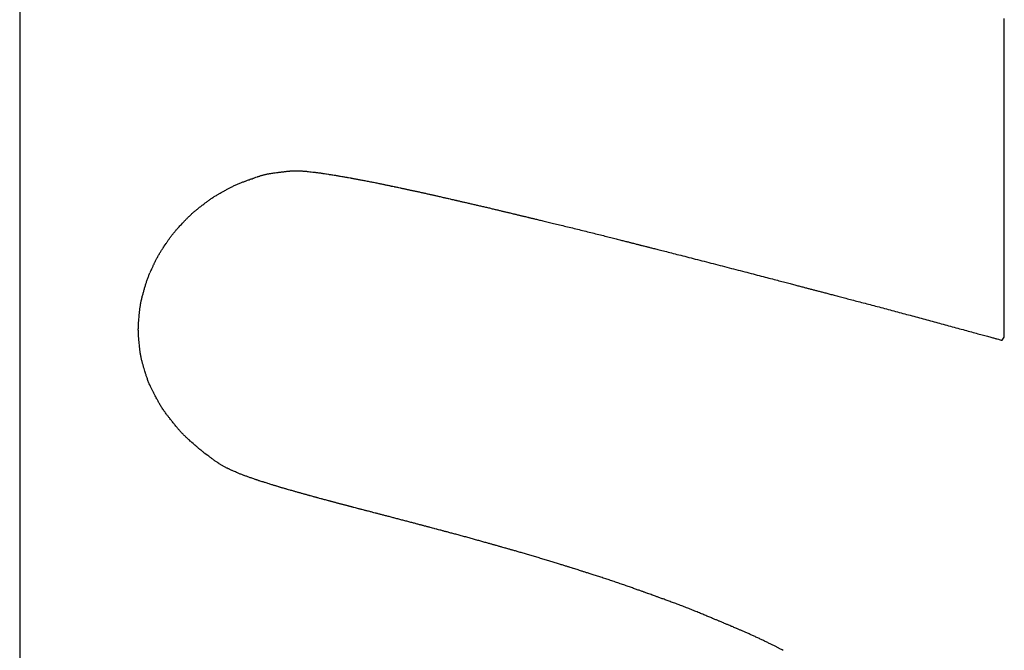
# Model space of a CAD drawing. Header units: millimetres. Extents: x -4577 to 1032787, y -66234 to 201209.
# Tile 81 of 256: x 3759.97 to 3761.7, y -8943.96 to -8942.85. Entities that reach past the tile are written whole.
import ezdxf

# ---------------------------------------------------------------- set-up
doc = ezdxf.new("R2010")
doc.units = ezdxf.units.MM
doc.linetypes.add('510_5_2OG_ELT_1004$0$11-07-22_DS_2OG$0$AUSGEZOGEN', pattern=[0])
doc.layers.add('510_5_2OG_ELT_1004$0$11-07-22_DS_2OG$0$EBENE_1', color=8, linetype='510_5_2OG_ELT_1004$0$11-07-22_DS_2OG$0$AUSGEZOGEN')

# ---------------------------------------------------------------- blocks, each defined once
blk = doc.blocks.new('510_5_2OG_ELT_1004')
at = {"layer": '510_5_2OG_ELT_1004$0$11-07-22_DS_2OG$0$EBENE_1'}
blk.add_line((3759.9652, -8946.5667), (3759.9789, -8886.3634), dxfattribs=at)
for points in [[(3761.3075, -8943.912), (3761.3062, -8943.9113), (3761.3049, -8943.9106), (3761.3033, -8943.9098), (3761.3017, -8943.909), (3761.3008, -8943.9085), (3761.2999, -8943.9081), (3761.2989, -8943.9076), (3761.2979, -8943.9071), (3761.2968, -8943.9065), (3761.2958, -8943.906), (3761.2947, -8943.9054), (3761.2935, -8943.9048), (3761.2923, -8943.9042), (3761.2911, -8943.9036), (3761.2899, -8943.903), (3761.2887, -8943.9024), (3761.2874, -8943.9017), (3761.2861, -8943.9011), (3761.2848, -8943.9004), (3761.2834, -8943.8997), (3761.282, -8943.8991), (3761.2807, -8943.8984), (3761.2793, -8943.8977), (3761.2778, -8943.897), (3761.2764, -8943.8963), (3761.275, -8943.8956), (3761.2735, -8943.8949), (3761.272, -8943.8942), (3761.2705, -8943.8935), (3761.2691, -8943.8928), (3761.2676, -8943.892), (3761.2661, -8943.8913), (3761.2646, -8943.8906), (3761.2631, -8943.8899), (3761.2616, -8943.8892), (3761.26, -8943.8885), (3761.2585, -8943.8878), (3761.257, -8943.8871), (3761.2555, -8943.8865), (3761.254, -8943.8858), (3761.2525, -8943.8851), (3761.2511, -8943.8845), (3761.2496, -8943.8838), (3761.2481, -8943.8832), (3761.2467, -8943.8825), (3761.2453, -8943.8819), (3761.2438, -8943.8813), (3761.2424, -8943.8807), (3761.2411, -8943.8801), (3761.2397, -8943.8795), (3761.2384, -8943.8789), (3761.237, -8943.8783), (3761.2358, -8943.8778), (3761.2345, -8943.8772), (3761.2333, -8943.8767), (3761.232, -8943.8762), (3761.2309, -8943.8757), (3761.2297, -8943.8752), (3761.2286, -8943.8747), (3761.2275, -8943.8743), (3761.2265, -8943.8738), (3761.2255, -8943.8734), (3761.2245, -8943.873), (3761.2227, -8943.8722), (3761.2211, -8943.8715), (3761.2196, -8943.8709), (3761.2182, -8943.8703), (3761.217, -8943.8698), (3761.2158, -8943.8693), (3761.2139, -8943.8685), (3761.2123, -8943.8679), (3761.211, -8943.8673), (3761.2098, -8943.8668), (3761.2087, -8943.8663), (3761.2076, -8943.8658), (3761.2062, -8943.8653), (3761.2046, -8943.8646), (3761.2037, -8943.8642), (3761.2026, -8943.8638), (3761.2014, -8943.8633), (3761.2001, -8943.8627), (3761.1985, -8943.862), (3761.1968, -8943.8613), (3761.1959, -8943.8609), (3761.1949, -8943.8605), (3761.1939, -8943.8601), (3761.1928, -8943.8596), (3761.1916, -8943.8591), (3761.1904, -8943.8586), (3761.1891, -8943.8581), (3761.1878, -8943.8575), (3761.1864, -8943.8569), (3761.185, -8943.8563), (3761.1835, -8943.8557), (3761.182, -8943.8551), (3761.1804, -8943.8544), (3761.1788, -8943.8537), (3761.1771, -8943.853), (3761.1754, -8943.8523), (3761.1736, -8943.8516), (3761.1718, -8943.8508), (3761.17, -8943.8501), (3761.1682, -8943.8493), (3761.1663, -8943.8485), (3761.1644, -8943.8478), (3761.1624, -8943.847), (3761.1605, -8943.8462), (3761.1585, -8943.8454), (3761.1565, -8943.8445), (3761.1545, -8943.8437), (3761.1524, -8943.8429), (3761.1504, -8943.8421), (3761.1483, -8943.8412), (3761.1462, -8943.8404), (3761.1441, -8943.8396), (3761.142, -8943.8387), (3761.1399, -8943.8379), (3761.1378, -8943.8371), (3761.1357, -8943.8363), (3761.1336, -8943.8355), (3761.1315, -8943.8346), (3761.1294, -8943.8338), (3761.1273, -8943.833), (3761.1252, -8943.8322), (3761.1231, -8943.8315), (3761.1211, -8943.8307), (3761.119, -8943.8299), (3761.117, -8943.8292), (3761.115, -8943.8284), (3761.113, -8943.8277), (3761.1111, -8943.827), (3761.1092, -8943.8263), (3761.1073, -8943.8256), (3761.1055, -8943.8249), (3761.1036, -8943.8242), (3761.1019, -8943.8236), (3761.1001, -8943.823), (3761.0985, -8943.8223), (3761.0968, -8943.8217), (3761.0952, -8943.8212), (3761.0937, -8943.8206), (3761.0922, -8943.8201), (3761.0908, -8943.8196), (3761.0894, -8943.8191), (3761.0881, -8943.8186), (3761.0869, -8943.8182), (3761.0857, -8943.8177), (3761.0846, -8943.8173), (3761.0835, -8943.817), (3761.0816, -8943.8163), (3761.08, -8943.8157), (3761.0786, -8943.8152), (3761.0774, -8943.8148), (3761.0756, -8943.8141), (3761.0738, -8943.8135), (3761.0716, -8943.8127), (3761.0701, -8943.8121), (3761.0691, -8943.8118), (3761.0679, -8943.8114), (3761.0665, -8943.8109), (3761.064, -8943.81), (3761.063, -8943.8096), (3761.062, -8943.8092), (3761.0609, -8943.8088), (3761.0597, -8943.8084), (3761.0584, -8943.808), (3761.0571, -8943.8075), (3761.0558, -8943.807), (3761.0543, -8943.8065), (3761.0529, -8943.806), (3761.0513, -8943.8054), (3761.0497, -8943.8048), (3761.0481, -8943.8043), (3761.0464, -8943.8037), (3761.0447, -8943.803), (3761.0429, -8943.8024), (3761.0411, -8943.8018), (3761.0392, -8943.8011), (3761.0373, -8943.8005), (3761.0354, -8943.7998), (3761.0335, -8943.7991), (3761.0315, -8943.7984), (3761.0295, -8943.7977), (3761.0275, -8943.797), (3761.0254, -8943.7963), (3761.0233, -8943.7956), (3761.0212, -8943.7948), (3761.0191, -8943.7941), (3761.017, -8943.7934), (3761.0149, -8943.7927), (3761.0128, -8943.7919), (3761.0106, -8943.7912), (3761.0085, -8943.7905), (3761.0063, -8943.7898), (3761.0042, -8943.7891), (3761.0021, -8943.7883), (3760.9999, -8943.7876), (3760.9978, -8943.7869), (3760.9957, -8943.7862), (3760.9936, -8943.7856), (3760.9915, -8943.7849), (3760.9894, -8943.7842), (3760.9874, -8943.7835), (3760.9854, -8943.7829), (3760.9834, -8943.7822), (3760.9814, -8943.7816), (3760.9795, -8943.781), (3760.9775, -8943.7804), (3760.9757, -8943.7798), (3760.9738, -8943.7792), (3760.972, -8943.7786), (3760.9703, -8943.778), (3760.9686, -8943.7775), (3760.9669, -8943.777), (3760.9653, -8943.7765), (3760.9637, -8943.776), (3760.9622, -8943.7755), (3760.9608, -8943.775), (3760.9594, -8943.7746), (3760.9581, -8943.7742), (3760.9568, -8943.7738), (3760.9556, -8943.7734), (3760.9545, -8943.773), (3760.9534, -8943.7727), (3760.9515, -8943.7721), (3760.9498, -8943.7716), (3760.9484, -8943.7711), (3760.9471, -8943.7707), (3760.9453, -8943.7701), (3760.9433, -8943.7695), (3760.9413, -8943.7689), (3760.9393, -8943.7683), (3760.9383, -8943.768), (3760.9371, -8943.7676), (3760.9357, -8943.7671), (3760.9332, -8943.7664), (3760.9323, -8943.7661), (3760.9312, -8943.7657), (3760.9301, -8943.7654), (3760.929, -8943.765), (3760.9278, -8943.7646), (3760.9265, -8943.7642), (3760.9251, -8943.7638), (3760.9237, -8943.7634), (3760.9223, -8943.7629), (3760.9208, -8943.7625), (3760.9192, -8943.762), (3760.9176, -8943.7615), (3760.916, -8943.761), (3760.9143, -8943.7604), (3760.9126, -8943.7599), (3760.9108, -8943.7593), (3760.909, -8943.7588), (3760.9071, -8943.7582), (3760.9053, -8943.7576), (3760.9034, -8943.757), (3760.9014, -8943.7564), (3760.8995, -8943.7558), (3760.8975, -8943.7552), (3760.8955, -8943.7546), (3760.8935, -8943.754), (3760.8914, -8943.7534), (3760.8894, -8943.7528), (3760.8873, -8943.7521), (3760.8853, -8943.7515), (3760.8832, -8943.7509), (3760.8811, -8943.7503), (3760.879, -8943.7496), (3760.8769, -8943.749), (3760.8749, -8943.7484), (3760.8728, -8943.7478), (3760.8707, -8943.7472), (3760.8686, -8943.7466), (3760.8666, -8943.746), (3760.8645, -8943.7454), (3760.8625, -8943.7448), (3760.8605, -8943.7442), (3760.8585, -8943.7436), (3760.8566, -8943.743), (3760.8546, -8943.7425), (3760.8527, -8943.7419), (3760.8508, -8943.7414), (3760.849, -8943.7408), (3760.8471, -8943.7403), (3760.8453, -8943.7398), (3760.8436, -8943.7393), (3760.8419, -8943.7388), (3760.8402, -8943.7383), (3760.8386, -8943.7379), (3760.837, -8943.7374), (3760.8355, -8943.737), (3760.834, -8943.7366), (3760.8326, -8943.7362), (3760.8313, -8943.7358), (3760.8299, -8943.7354), (3760.8287, -8943.7351), (3760.8275, -8943.7347), (3760.8264, -8943.7344), (3760.8254, -8943.7341), (3760.8235, -8943.7336), (3760.8218, -8943.7331), (3760.8204, -8943.7327), (3760.8191, -8943.7323), (3760.8172, -8943.7318), (3760.8148, -8943.7311), (3760.813, -8943.7306), (3760.812, -8943.7303), (3760.8105, -8943.7299), (3760.8095, -8943.7296), (3760.8083, -8943.7293), (3760.807, -8943.7289), (3760.8054, -8943.7284), (3760.8036, -8943.7279), (3760.8027, -8943.7277), (3760.8016, -8943.7274), (3760.8005, -8943.7271), (3760.7994, -8943.7267), (3760.7981, -8943.7264), (3760.7969, -8943.726), (3760.7955, -8943.7256), (3760.7942, -8943.7253), (3760.7927, -8943.7249), (3760.7913, -8943.7244), (3760.7898, -8943.724), (3760.7882, -8943.7236), (3760.7866, -8943.7231), (3760.785, -8943.7227), (3760.7833, -8943.7222), (3760.7816, -8943.7217), (3760.7799, -8943.7212), (3760.7781, -8943.7207), (3760.7763, -8943.7202), (3760.7745, -8943.7197), (3760.7726, -8943.7192), (3760.7708, -8943.7187), (3760.7689, -8943.7182), (3760.767, -8943.7176), (3760.7651, -8943.7171), (3760.7632, -8943.7166), (3760.7612, -8943.716), (3760.7593, -8943.7155), (3760.7573, -8943.715), (3760.7554, -8943.7144), (3760.7534, -8943.7139), (3760.7515, -8943.7133), (3760.7495, -8943.7128), (3760.7476, -8943.7123), (3760.7456, -8943.7117), (3760.7437, -8943.7112), (3760.7417, -8943.7107), (3760.7398, -8943.7102), (3760.7379, -8943.7097), (3760.736, -8943.7091), (3760.7342, -8943.7086), (3760.7323, -8943.7081), (3760.7305, -8943.7077), (3760.7287, -8943.7072), (3760.7269, -8943.7067), (3760.7252, -8943.7062), (3760.7235, -8943.7058), (3760.7218, -8943.7053), (3760.7201, -8943.7049), (3760.7185, -8943.7045), (3760.717, -8943.704), (3760.7154, -8943.7036), (3760.714, -8943.7032), (3760.7125, -8943.7029), (3760.7111, -8943.7025), (3760.7098, -8943.7021), (3760.7085, -8943.7018), (3760.7073, -8943.7015), (3760.7061, -8943.7011), (3760.705, -8943.7008), (3760.7039, -8943.7006), (3760.7019, -8943.7), (3760.7002, -8943.6996), (3760.6987, -8943.6992), (3760.6974, -8943.6989), (3760.6954, -8943.6983), (3760.6939, -8943.6979), (3760.6914, -8943.6972), (3760.6893, -8943.6967), (3760.6871, -8943.6961), (3760.6861, -8943.6958), (3760.6849, -8943.6955), (3760.6836, -8943.6952), (3760.682, -8943.6948), (3760.6793, -8943.694), (3760.6783, -8943.6938), (3760.6772, -8943.6935), (3760.6761, -8943.6932), (3760.6749, -8943.6929), (3760.6737, -8943.6926), (3760.6725, -8943.6922), (3760.6712, -8943.6919), (3760.6699, -8943.6915), (3760.6685, -8943.6912), (3760.6671, -8943.6908), (3760.6656, -8943.6904), (3760.6641, -8943.69), (3760.6626, -8943.6896), (3760.6611, -8943.6892), (3760.6595, -8943.6888), (3760.6579, -8943.6884), (3760.6563, -8943.688), (3760.6547, -8943.6875), (3760.653, -8943.6871), (3760.6513, -8943.6866), (3760.6496, -8943.6862), (3760.6479, -8943.6857), (3760.6462, -8943.6853), (3760.6445, -8943.6848), (3760.6427, -8943.6844), (3760.641, -8943.6839), (3760.6392, -8943.6835), (3760.6374, -8943.683), (3760.6357, -8943.6825), (3760.6339, -8943.6821), (3760.6321, -8943.6816), (3760.6304, -8943.6811), (3760.6286, -8943.6807), (3760.6269, -8943.6802), (3760.6251, -8943.6798), (3760.6234, -8943.6793), (3760.6217, -8943.6789), (3760.62, -8943.6784), (3760.6183, -8943.678), (3760.6166, -8943.6775), (3760.615, -8943.6771), (3760.6133, -8943.6767), (3760.6117, -8943.6763), (3760.6101, -8943.6759), (3760.6086, -8943.6754), (3760.607, -8943.675), (3760.6055, -8943.6747), (3760.604, -8943.6743), (3760.6026, -8943.6739), (3760.6011, -8943.6735), (3760.5997, -8943.6732), (3760.5984, -8943.6728), (3760.5971, -8943.6725), (3760.5958, -8943.6721), (3760.5946, -8943.6718), (3760.5934, -8943.6715), (3760.5922, -8943.6712), (3760.5911, -8943.6709), (3760.5901, -8943.6707), (3760.5881, -8943.6701), (3760.5864, -8943.6697), (3760.5848, -8943.6693), (3760.5833, -8943.6689), (3760.582, -8943.6686), (3760.5808, -8943.6683), (3760.5788, -8943.6677), (3760.5772, -8943.6673), (3760.5758, -8943.667), (3760.5746, -8943.6666), (3760.5734, -8943.6663), (3760.5722, -8943.666), (3760.5709, -8943.6657), (3760.5695, -8943.6653), (3760.5669, -8943.6646), (3760.5659, -8943.6644), (3760.5648, -8943.6641), (3760.5636, -8943.6638), (3760.5623, -8943.6634), (3760.5608, -8943.6631), (3760.5593, -8943.6627), (3760.5577, -8943.6622), (3760.5559, -8943.6618), (3760.5531, -8943.6611), (3760.5521, -8943.6608), (3760.5511, -8943.6606), (3760.5501, -8943.6603), (3760.5491, -8943.66), (3760.548, -8943.6597), (3760.547, -8943.6595), (3760.5459, -8943.6592), (3760.5448, -8943.6589), (3760.5437, -8943.6586), (3760.5426, -8943.6583), (3760.5414, -8943.658), (3760.5403, -8943.6577), (3760.5392, -8943.6574), (3760.538, -8943.6571), (3760.5368, -8943.6568), (3760.5357, -8943.6565), (3760.5345, -8943.6562), (3760.5333, -8943.6559), (3760.5321, -8943.6556), (3760.531, -8943.6553), (3760.5298, -8943.6549), (3760.5286, -8943.6546), (3760.5274, -8943.6543), (3760.5262, -8943.654), (3760.525, -8943.6537), (3760.5239, -8943.6534), (3760.5227, -8943.6531), (3760.5215, -8943.6528), (3760.5204, -8943.6524), (3760.5192, -8943.6521), (3760.5181, -8943.6518), (3760.517, -8943.6515), (3760.5159, -8943.6512), (3760.5148, -8943.6509), (3760.5137, -8943.6506), (3760.5126, -8943.6503), (3760.5115, -8943.6501), (3760.5105, -8943.6498), (3760.5095, -8943.6495), (3760.5085, -8943.6492), (3760.5065, -8943.6487), (3760.5047, -8943.6482), (3760.5029, -8943.6477), (3760.5012, -8943.6473), (3760.4997, -8943.6468), (3760.4982, -8943.6465), (3760.4969, -8943.6461), (3760.4957, -8943.6458), (3760.4946, -8943.6455), (3760.4927, -8943.645), (3760.4911, -8943.6445), (3760.4897, -8943.6441), (3760.4886, -8943.6438), (3760.4875, -8943.6435), (3760.4865, -8943.6433), (3760.4855, -8943.643), (3760.4844, -8943.6427), (3760.4833, -8943.6424), (3760.4821, -8943.6421), (3760.4807, -8943.6417), (3760.4792, -8943.6413), (3760.4766, -8943.6406), (3760.4756, -8943.6403), (3760.4746, -8943.64), (3760.4735, -8943.6397), (3760.4724, -8943.6394), (3760.4712, -8943.6391), (3760.47, -8943.6388), (3760.4688, -8943.6384), (3760.4675, -8943.6381), (3760.4662, -8943.6377), (3760.4649, -8943.6374), (3760.4636, -8943.637), (3760.4622, -8943.6366), (3760.4609, -8943.6363), (3760.4595, -8943.6359), (3760.4582, -8943.6355), (3760.4568, -8943.6351), (3760.4555, -8943.6348), (3760.4542, -8943.6344), (3760.4529, -8943.634), (3760.4516, -8943.6337), (3760.4503, -8943.6333), (3760.4491, -8943.633), (3760.4479, -8943.6326), (3760.4468, -8943.6323), (3760.4457, -8943.632), (3760.4438, -8943.6314), (3760.4421, -8943.6309), (3760.4408, -8943.6306), (3760.4382, -8943.6298), (3760.4347, -8943.6288), (3760.4336, -8943.6285), (3760.4323, -8943.6281), (3760.4307, -8943.6277), (3760.4289, -8943.6271), (3760.4279, -8943.6268), (3760.4269, -8943.6265), (3760.4258, -8943.6262), (3760.4247, -8943.6259), (3760.4236, -8943.6256), (3760.4224, -8943.6252), (3760.4213, -8943.6249), (3760.4201, -8943.6246), (3760.4189, -8943.6242), (3760.4177, -8943.6238), (3760.4166, -8943.6235), (3760.4154, -8943.6231), (3760.4142, -8943.6228), (3760.4131, -8943.6224), (3760.412, -8943.6221), (3760.4109, -8943.6217), (3760.4098, -8943.6214), (3760.4088, -8943.6211), (3760.4069, -8943.6205), (3760.4052, -8943.62), (3760.4037, -8943.6195), (3760.4016, -8943.6188), (3760.4003, -8943.6184), (3760.3967, -8943.6173), (3760.3957, -8943.617), (3760.3945, -8943.6166), (3760.3931, -8943.6162), (3760.3915, -8943.6157), (3760.3898, -8943.6151), (3760.3879, -8943.6145), (3760.387, -8943.6142), (3760.386, -8943.6139), (3760.385, -8943.6136), (3760.384, -8943.6132), (3760.383, -8943.6129), (3760.382, -8943.6126), (3760.381, -8943.6122), (3760.38, -8943.6119), (3760.3791, -8943.6116), (3760.3772, -8943.6109), (3760.3754, -8943.6103), (3760.3737, -8943.6097), (3760.3722, -8943.6091), (3760.3708, -8943.6087), (3760.3696, -8943.6082), (3760.3679, -8943.6076), (3760.3663, -8943.607), (3760.3638, -8943.6062), (3760.3627, -8943.6057), (3760.3611, -8943.6052), (3760.3602, -8943.6048), (3760.3591, -8943.6045), (3760.358, -8943.6041), (3760.3568, -8943.6036), (3760.3556, -8943.6032), (3760.3543, -8943.6027), (3760.3531, -8943.6022), (3760.3518, -8943.6017), (3760.3506, -8943.6012), (3760.3494, -8943.6007), (3760.3483, -8943.6002), (3760.3464, -8943.5994), (3760.3446, -8943.5986), (3760.3415, -8943.5972), (3760.3391, -8943.5962), (3760.3382, -8943.5958), (3760.3372, -8943.5953), (3760.3361, -8943.5948), (3760.335, -8943.5943), (3760.3339, -8943.5938), (3760.3329, -8943.5933), (3760.3318, -8943.5928), (3760.3307, -8943.5922), (3760.3297, -8943.5917), (3760.3286, -8943.5912), (3760.3275, -8943.5906), (3760.3265, -8943.5901), (3760.3254, -8943.5895), (3760.3244, -8943.589), (3760.3233, -8943.5885), (3760.3223, -8943.5879), (3760.3212, -8943.5873), (3760.3202, -8943.5867), (3760.3191, -8943.5861), (3760.3181, -8943.5855), (3760.3171, -8943.5849), (3760.3162, -8943.5843), (3760.3153, -8943.5837), (3760.3137, -8943.5826), (3760.3123, -8943.5816), (3760.3092, -8943.5794), (3760.3077, -8943.5783), (3760.3069, -8943.5777), (3760.3059, -8943.577), (3760.3049, -8943.5763), (3760.3038, -8943.5755), (3760.3028, -8943.5747), (3760.3017, -8943.574), (3760.3006, -8943.5732), (3760.2996, -8943.5724), (3760.2986, -8943.5717), (3760.2977, -8943.571), (3760.2961, -8943.5698), (3760.295, -8943.569), (3760.2911, -8943.5661), (3760.2903, -8943.5654), (3760.2893, -8943.5647), (3760.2883, -8943.5639), (3760.2872, -8943.563), (3760.286, -8943.5621), (3760.2848, -8943.5611), (3760.2835, -8943.5601), (3760.2823, -8943.5591), (3760.2811, -8943.5581), (3760.2799, -8943.5571), (3760.2788, -8943.5562), (3760.2777, -8943.5552), (3760.2767, -8943.5543), (3760.2758, -8943.5535), (3760.2749, -8943.5527), (3760.2734, -8943.5514), (3760.2722, -8943.5504), (3760.2711, -8943.5494), (3760.2701, -8943.5485), (3760.2682, -8943.5468), (3760.2674, -8943.5461), (3760.2664, -8943.5452), (3760.2652, -8943.5442), (3760.2638, -8943.5429), (3760.2631, -8943.5423), (3760.2623, -8943.5415), (3760.2614, -8943.5408), (3760.2605, -8943.54), (3760.2596, -8943.5391), (3760.2586, -8943.5382), (3760.2576, -8943.5373), (3760.2566, -8943.5364), (3760.2556, -8943.5354), (3760.2546, -8943.5344), (3760.2535, -8943.5334), (3760.2525, -8943.5323), (3760.2515, -8943.5313), (3760.2504, -8943.5302), (3760.2494, -8943.5291), (3760.2484, -8943.5281), (3760.2474, -8943.527), (3760.2465, -8943.5259), (3760.2455, -8943.5248), (3760.2446, -8943.5237), (3760.2437, -8943.5227), (3760.2429, -8943.5217), (3760.2421, -8943.5207), (3760.2413, -8943.5197), (3760.2405, -8943.5188), (3760.2398, -8943.5179), (3760.2386, -8943.5163), (3760.2375, -8943.515), (3760.2366, -8943.5139), (3760.2353, -8943.5122), (3760.234, -8943.5107), (3760.233, -8943.5094), (3760.2321, -8943.5082), (3760.2315, -8943.5074), (3760.2307, -8943.5064), (3760.2291, -8943.5045), (3760.2284, -8943.5037), (3760.2277, -8943.5028), (3760.227, -8943.5018), (3760.2262, -8943.5008), (3760.2254, -8943.4998), (3760.2245, -8943.4986), (3760.2236, -8943.4975), (3760.2227, -8943.4963), (3760.2218, -8943.495), (3760.2208, -8943.4937), (3760.2199, -8943.4924), (3760.2189, -8943.491), (3760.2179, -8943.4896), (3760.217, -8943.4882), (3760.216, -8943.4868), (3760.2151, -8943.4854), (3760.2142, -8943.484), (3760.2133, -8943.4825), (3760.2125, -8943.4811), (3760.2117, -8943.4797), (3760.2109, -8943.4783), (3760.2101, -8943.477), (3760.2094, -8943.4757), (3760.2087, -8943.4744), (3760.208, -8943.4732), (3760.2074, -8943.4721), (3760.2068, -8943.471), (3760.2063, -8943.47), (3760.2054, -8943.4683), (3760.2046, -8943.4669), (3760.2035, -8943.4647), (3760.2022, -8943.4623), (3760.2018, -8943.4614), (3760.2011, -8943.4602), (3760.2003, -8943.4587), (3760.1998, -8943.4578), (3760.1993, -8943.4568), (3760.1988, -8943.4557), (3760.1982, -8943.4546), (3760.1976, -8943.4534), (3760.197, -8943.4522), (3760.1964, -8943.4509), (3760.1957, -8943.4495), (3760.1951, -8943.4482), (3760.1944, -8943.4467), (3760.1938, -8943.4453), (3760.1931, -8943.4438), (3760.1925, -8943.4424), (3760.1919, -8943.4409), (3760.1913, -8943.4394), (3760.1908, -8943.4379), (3760.1902, -8943.4364), (3760.1897, -8943.435), (3760.1892, -8943.4335), (3760.1887, -8943.4321), (3760.1883, -8943.4308), (3760.1878, -8943.4295), (3760.1874, -8943.4282), (3760.187, -8943.427), (3760.1867, -8943.4259), (3760.1864, -8943.4248), (3760.1858, -8943.423), (3760.1854, -8943.4215), (3760.1846, -8943.419), (3760.1839, -8943.4166), (3760.1836, -8943.4156), (3760.1832, -8943.4143), (3760.1827, -8943.4126), (3760.1824, -8943.4116), (3760.1821, -8943.4105), (3760.1818, -8943.4094), (3760.1814, -8943.4082), (3760.1811, -8943.4069), (3760.1807, -8943.4056), (3760.1804, -8943.4043), (3760.18, -8943.4029), (3760.1797, -8943.4014), (3760.1793, -8943.3999), (3760.179, -8943.3985), (3760.1787, -8943.3969), (3760.1784, -8943.3954), (3760.1781, -8943.3939), (3760.1778, -8943.3924), (3760.1776, -8943.3909), (3760.1773, -8943.3894), (3760.1771, -8943.3879), (3760.1769, -8943.3865), (3760.1767, -8943.3851), (3760.1766, -8943.3838), (3760.1764, -8943.3825), (3760.1763, -8943.3812), (3760.1761, -8943.3801), (3760.176, -8943.379), (3760.1758, -8943.377), (3760.1757, -8943.3755), (3760.1754, -8943.3728), (3760.1751, -8943.3695), (3760.175, -8943.3682), (3760.1748, -8943.3665), (3760.1747, -8943.3655), (3760.1746, -8943.3644), (3760.1745, -8943.3632), (3760.1744, -8943.362), (3760.1743, -8943.3607), (3760.1742, -8943.3594), (3760.1741, -8943.358), (3760.1741, -8943.3566), (3760.174, -8943.3551), (3760.1739, -8943.3537), (3760.1739, -8943.3522), (3760.1739, -8943.3507), (3760.1738, -8943.3491), (3760.1738, -8943.3476), (3760.1739, -8943.3461), (3760.1739, -8943.3446), (3760.174, -8943.3431), (3760.174, -8943.3417), (3760.1741, -8943.3402), (3760.1742, -8943.3389), (3760.1743, -8943.3375), (3760.1743, -8943.3363), (3760.1744, -8943.335), (3760.1745, -8943.3339), (3760.1747, -8943.3318), (3760.1749, -8943.3301), (3760.1751, -8943.3269), (3760.1754, -8943.3237), (3760.1755, -8943.3224), (3760.1758, -8943.3197), (3760.1759, -8943.3187), (3760.176, -8943.3175), (3760.1761, -8943.3163), (3760.1763, -8943.315), (3760.1764, -8943.3137), (3760.1766, -8943.3124), (3760.1768, -8943.311), (3760.177, -8943.3095), (3760.1772, -8943.3081), (3760.1774, -8943.3066), (3760.1777, -8943.3051), (3760.1779, -8943.3036), (3760.1782, -8943.3021), (3760.1785, -8943.3006), (3760.1788, -8943.2992), (3760.1791, -8943.2977), (3760.1795, -8943.2962), (3760.1798, -8943.2947), (3760.1802, -8943.2932), (3760.1805, -8943.2918), (3760.1809, -8943.2903), (3760.1813, -8943.2888), (3760.1817, -8943.2874), (3760.1821, -8943.2859), (3760.1825, -8943.2844), (3760.1829, -8943.283), (3760.1833, -8943.2815), (3760.1837, -8943.28), (3760.1841, -8943.2786), (3760.1845, -8943.2771), (3760.1849, -8943.2756), (3760.1853, -8943.2742), (3760.1857, -8943.2727), (3760.1862, -8943.2713), (3760.1866, -8943.2698), (3760.187, -8943.2683), (3760.1875, -8943.2669), (3760.188, -8943.2655), (3760.1884, -8943.264), (3760.1889, -8943.2626), (3760.1894, -8943.2611), (3760.1899, -8943.2597), (3760.1904, -8943.2583), (3760.191, -8943.2569), (3760.1915, -8943.2555), (3760.1921, -8943.2541), (3760.1926, -8943.2528), (3760.1932, -8943.2515), (3760.1937, -8943.2502), (3760.1943, -8943.249)], [(3760.1945, -8943.2484), (3760.195, -8943.2473), (3760.1955, -8943.2462), (3760.196, -8943.2452), (3760.1968, -8943.2434), (3760.1975, -8943.2419), (3760.1987, -8943.2394), (3760.1997, -8943.2372), (3760.2001, -8943.2362), (3760.2007, -8943.235), (3760.2015, -8943.2333), (3760.2019, -8943.2324), (3760.2024, -8943.2314), (3760.2029, -8943.2303), (3760.2035, -8943.2292), (3760.2041, -8943.228), (3760.2047, -8943.2268), (3760.2053, -8943.2255), (3760.2059, -8943.2243), (3760.2066, -8943.223), (3760.2073, -8943.2216), (3760.208, -8943.2203), (3760.2088, -8943.219), (3760.2095, -8943.2177), (3760.2103, -8943.2163), (3760.211, -8943.2151), (3760.2118, -8943.2138), (3760.2126, -8943.2125), (3760.2133, -8943.2113), (3760.2141, -8943.2101), (3760.2148, -8943.209), (3760.2155, -8943.2079), (3760.2162, -8943.2068), (3760.2169, -8943.2058), (3760.2175, -8943.2049), (3760.2186, -8943.2033), (3760.2195, -8943.2019), (3760.221, -8943.1997), (3760.2226, -8943.1973), (3760.2233, -8943.1964), (3760.2246, -8943.1943), (3760.2252, -8943.1935), (3760.2258, -8943.1926), (3760.2265, -8943.1917), (3760.2272, -8943.1907), (3760.2279, -8943.1896), (3760.2287, -8943.1885), (3760.2295, -8943.1874), (3760.2303, -8943.1862), (3760.2312, -8943.1851), (3760.2321, -8943.1839), (3760.233, -8943.1827), (3760.2339, -8943.1815), (3760.2349, -8943.1803), (3760.2358, -8943.1791), (3760.2368, -8943.1779), (3760.2378, -8943.1767), (3760.2387, -8943.1756), (3760.2397, -8943.1745), (3760.2406, -8943.1734), (3760.2416, -8943.1724), (3760.2424, -8943.1714), (3760.2433, -8943.1704), (3760.2441, -8943.1695), (3760.2449, -8943.1686), (3760.2457, -8943.1678), (3760.247, -8943.1664), (3760.248, -8943.1653), (3760.2495, -8943.1637), (3760.2518, -8943.1613), (3760.2526, -8943.1604), (3760.2544, -8943.1584), (3760.2552, -8943.1577), (3760.2559, -8943.1568), (3760.2568, -8943.156), (3760.2576, -8943.1551), (3760.2586, -8943.1541), (3760.2595, -8943.1531), (3760.2605, -8943.1521), (3760.2616, -8943.1511), (3760.2626, -8943.15), (3760.2637, -8943.149), (3760.2648, -8943.1479), (3760.2659, -8943.1469), (3760.2671, -8943.1458), (3760.2682, -8943.1448), (3760.2694, -8943.1438), (3760.2705, -8943.1428), (3760.2717, -8943.1418), (3760.2728, -8943.1409), (3760.2739, -8943.14), (3760.2749, -8943.1391), (3760.2759, -8943.1383), (3760.2769, -8943.1375), (3760.2779, -8943.1367), (3760.2788, -8943.136), (3760.2804, -8943.1348), (3760.2817, -8943.1337), (3760.2838, -8943.1321), (3760.2861, -8943.1302), (3760.287, -8943.1295), (3760.289, -8943.128), (3760.2898, -8943.1273), (3760.2907, -8943.1267), (3760.2916, -8943.1259), (3760.2926, -8943.1252), (3760.2937, -8943.1244), (3760.2948, -8943.1236), (3760.2959, -8943.1227), (3760.2971, -8943.1219), (3760.2983, -8943.121), (3760.2995, -8943.1201), (3760.3008, -8943.1192), (3760.3021, -8943.1184), (3760.3033, -8943.1175), (3760.3046, -8943.1166), (3760.306, -8943.1158), (3760.3073, -8943.115), (3760.3085, -8943.1142), (3760.3098, -8943.1134), (3760.3111, -8943.1127), (3760.3123, -8943.1119), (3760.3135, -8943.1113), (3760.3146, -8943.1106), (3760.3157, -8943.11), (3760.3167, -8943.1094), (3760.3177, -8943.1088), (3760.3194, -8943.1079), (3760.3207, -8943.1071), (3760.3229, -8943.1059), (3760.3253, -8943.1046), (3760.3262, -8943.1041), (3760.3275, -8943.1034), (3760.3292, -8943.1024), (3760.3301, -8943.1019), (3760.3311, -8943.1014), (3760.3322, -8943.1008), (3760.3334, -8943.1002), (3760.3346, -8943.0995), (3760.3358, -8943.0989), (3760.3371, -8943.0982), (3760.3384, -8943.0976), (3760.3398, -8943.0969), (3760.3412, -8943.0962), (3760.3426, -8943.0955), (3760.344, -8943.0949), (3760.3454, -8943.0942), (3760.3469, -8943.0936), (3760.3483, -8943.093), (3760.3497, -8943.0924), (3760.3512, -8943.0918), (3760.3526, -8943.0912), (3760.354, -8943.0907), (3760.3553, -8943.0901), (3760.3566, -8943.0896), (3760.3579, -8943.0892), (3760.3591, -8943.0887), (3760.3603, -8943.0883), (3760.3615, -8943.0879), (3760.3625, -8943.0875), (3760.3645, -8943.0868), (3760.3661, -8943.0862), (3760.3676, -8943.0857), (3760.3688, -8943.0852), (3760.3708, -8943.0845), (3760.3724, -8943.0839), (3760.374, -8943.0834), (3760.3757, -8943.0827), (3760.3767, -8943.0824), (3760.3779, -8943.082), (3760.3792, -8943.0815), (3760.3807, -8943.0809), (3760.3833, -8943.08), (3760.3842, -8943.0797), (3760.3852, -8943.0794), (3760.3862, -8943.079), (3760.3873, -8943.0787), (3760.3884, -8943.0783), (3760.3895, -8943.078), (3760.3906, -8943.0776), (3760.3917, -8943.0773), (3760.3929, -8943.077), (3760.3941, -8943.0767), (3760.3952, -8943.0764), (3760.3964, -8943.0761), (3760.3976, -8943.0758), (3760.3988, -8943.0755), (3760.4, -8943.0753), (3760.4011, -8943.0751), (3760.4023, -8943.0749), (3760.4034, -8943.0747), (3760.4045, -8943.0745), (3760.4056, -8943.0743), (3760.4067, -8943.0741), (3760.4087, -8943.0739), (3760.4105, -8943.0736), (3760.4121, -8943.0734), (3760.4135, -8943.0732), (3760.4147, -8943.073), (3760.4167, -8943.0728), (3760.4183, -8943.0726), (3760.4197, -8943.0724), (3760.4211, -8943.0722), (3760.4226, -8943.072), (3760.4242, -8943.0718), (3760.4259, -8943.0716), (3760.4288, -8943.0712), (3760.4298, -8943.0711), (3760.4308, -8943.0709), (3760.4318, -8943.0708), (3760.4328, -8943.0707), (3760.4339, -8943.0706), (3760.4349, -8943.0705), (3760.4359, -8943.0704), (3760.4369, -8943.0703), (3760.4379, -8943.0702), (3760.439, -8943.0701), (3760.44, -8943.07), (3760.441, -8943.0699), (3760.442, -8943.0698), (3760.4431, -8943.0697), (3760.4441, -8943.0696), (3760.4451, -8943.0695), (3760.4461, -8943.0695), (3760.4472, -8943.0694), (3760.4482, -8943.0694), (3760.4502, -8943.0694), (3760.452, -8943.0695), (3760.4536, -8943.0695), (3760.4549, -8943.0696), (3760.4583, -8943.0698), (3760.4607, -8943.0699), (3760.4618, -8943.0699), (3760.463, -8943.07), (3760.4642, -8943.0701), (3760.4655, -8943.0702), (3760.4668, -8943.0703), (3760.4682, -8943.0704), (3760.4695, -8943.0705), (3760.4708, -8943.0706), (3760.472, -8943.0707), (3760.4732, -8943.0709), (3760.4752, -8943.0711), (3760.4775, -8943.0714), (3760.4806, -8943.0717), (3760.4823, -8943.0719), (3760.4833, -8943.072), (3760.4846, -8943.0722), (3760.486, -8943.0724), (3760.4875, -8943.0725), (3760.489, -8943.0727), (3760.4907, -8943.0729), (3760.4923, -8943.0732), (3760.494, -8943.0734), (3760.4956, -8943.0736), (3760.4971, -8943.0738), (3760.4986, -8943.0741), (3760.5, -8943.0743), (3760.5013, -8943.0745), (3760.5033, -8943.0748), (3760.505, -8943.075), (3760.508, -8943.0755), (3760.5097, -8943.0758), (3760.5109, -8943.076), (3760.5123, -8943.0762), (3760.5139, -8943.0764), (3760.5157, -8943.0767), (3760.5185, -8943.0772), (3760.5195, -8943.0773), (3760.5205, -8943.0775), (3760.5215, -8943.0777), (3760.5225, -8943.0778), (3760.5236, -8943.078), (3760.5246, -8943.0782), (3760.5256, -8943.0783), (3760.5266, -8943.0785), (3760.5276, -8943.0787), (3760.5296, -8943.079), (3760.5315, -8943.0794), (3760.5333, -8943.0797), (3760.535, -8943.08), (3760.5366, -8943.0803), (3760.538, -8943.0806), (3760.5393, -8943.0808), (3760.5405, -8943.081), (3760.5416, -8943.0812), (3760.5436, -8943.0816), (3760.5463, -8943.0821), (3760.5473, -8943.0822), (3760.5484, -8943.0824), (3760.5497, -8943.0827), (3760.5512, -8943.0829), (3760.553, -8943.0833), (3760.554, -8943.0835), (3760.5551, -8943.0837), (3760.5563, -8943.0839), (3760.5576, -8943.0841), (3760.559, -8943.0844), (3760.5604, -8943.0846), (3760.562, -8943.0849), (3760.5636, -8943.0852), (3760.5652, -8943.0855), (3760.5669, -8943.0858), (3760.5687, -8943.0861), (3760.5705, -8943.0865), (3760.5724, -8943.0868), (3760.5742, -8943.0872), (3760.5761, -8943.0875), (3760.578, -8943.0879), (3760.58, -8943.0883), (3760.5819, -8943.0887), (3760.5838, -8943.089), (3760.5857, -8943.0894), (3760.5876, -8943.0898), (3760.5895, -8943.0902), (3760.5913, -8943.0906), (3760.5931, -8943.0909), (3760.5949, -8943.0913), (3760.5966, -8943.0917), (3760.5983, -8943.092), (3760.5999, -8943.0923), (3760.6015, -8943.0927), (3760.603, -8943.093), (3760.6044, -8943.0933), (3760.6057, -8943.0935), (3760.6069, -8943.0938), (3760.608, -8943.094), (3760.6091, -8943.0943), (3760.611, -8943.0947), (3760.6127, -8943.095), (3760.6141, -8943.0953), (3760.6154, -8943.0956), (3760.6165, -8943.0958), (3760.6176, -8943.0961), (3760.6187, -8943.0963), (3760.6199, -8943.0965), (3760.6212, -8943.0968), (3760.6237, -8943.0973), (3760.6246, -8943.0975), (3760.6257, -8943.0978), (3760.6269, -8943.098), (3760.6283, -8943.0983), (3760.6297, -8943.0986), (3760.6314, -8943.099), (3760.6341, -8943.0995), (3760.6351, -8943.0997), (3760.6361, -8943.1), (3760.6372, -8943.1002), (3760.6382, -8943.1004), (3760.6394, -8943.1007), (3760.6405, -8943.1009), (3760.6417, -8943.1011), (3760.6429, -8943.1014), (3760.6442, -8943.1017), (3760.6454, -8943.1019), (3760.6467, -8943.1022), (3760.6481, -8943.1025), (3760.6494, -8943.1028), (3760.6508, -8943.1031), (3760.6521, -8943.1034), (3760.6535, -8943.1037), (3760.6549, -8943.104), (3760.6564, -8943.1043), (3760.6578, -8943.1046), (3760.6593, -8943.1049), (3760.6607, -8943.1052), (3760.6622, -8943.1055), (3760.6637, -8943.1058), (3760.6652, -8943.1062), (3760.6667, -8943.1065), (3760.6682, -8943.1068), (3760.6697, -8943.1071), (3760.6712, -8943.1075), (3760.6727, -8943.1078), (3760.6742, -8943.1081), (3760.6757, -8943.1085), (3760.6772, -8943.1088), (3760.6786, -8943.1091), (3760.6801, -8943.1095), (3760.6816, -8943.1098), (3760.683, -8943.1101), (3760.6845, -8943.1104), (3760.6859, -8943.1107), (3760.6873, -8943.1111), (3760.6887, -8943.1114), (3760.6901, -8943.1117), (3760.6915, -8943.112), (3760.6928, -8943.1123), (3760.6941, -8943.1126), (3760.6954, -8943.1129), (3760.6967, -8943.1132), (3760.6979, -8943.1135), (3760.6991, -8943.1137), (3760.7003, -8943.114), (3760.7014, -8943.1143), (3760.7026, -8943.1145), (3760.7036, -8943.1147), (3760.7047, -8943.115), (3760.7066, -8943.1154), (3760.7084, -8943.1158), (3760.7101, -8943.1162), (3760.7115, -8943.1165), (3760.7128, -8943.1168), (3760.7139, -8943.1171), (3760.7157, -8943.1175), (3760.7171, -8943.1178), (3760.7189, -8943.1182), (3760.7199, -8943.1185), (3760.7221, -8943.1189), (3760.7234, -8943.1192), (3760.7252, -8943.1197), (3760.7263, -8943.1199), (3760.7276, -8943.1202), (3760.729, -8943.1205), (3760.7307, -8943.1209), (3760.7325, -8943.1213), (3760.7336, -8943.1216), (3760.7346, -8943.1218), (3760.7357, -8943.1221), (3760.7369, -8943.1223), (3760.7381, -8943.1226), (3760.7393, -8943.1229), (3760.7406, -8943.1232), (3760.7419, -8943.1235), (3760.7433, -8943.1238), (3760.7447, -8943.1241), (3760.7461, -8943.1244), (3760.7476, -8943.1248), (3760.7491, -8943.1251), (3760.7506, -8943.1255), (3760.7522, -8943.1258), (3760.7538, -8943.1262), (3760.7554, -8943.1266), (3760.757, -8943.1269), (3760.7586, -8943.1273), (3760.7603, -8943.1277), (3760.762, -8943.1281), (3760.7637, -8943.1285), (3760.7654, -8943.1289), (3760.7671, -8943.1293), (3760.7688, -8943.1297), (3760.7705, -8943.1301), (3760.7723, -8943.1305), (3760.774, -8943.1309), (3760.7757, -8943.1313), (3760.7775, -8943.1317), (3760.7792, -8943.1321), (3760.781, -8943.1325), (3760.7827, -8943.1329), (3760.7844, -8943.1333), (3760.7861, -8943.1337), (3760.7878, -8943.1341), (3760.7896, -8943.1345), (3760.7912, -8943.1349), (3760.7929, -8943.1353), (3760.7946, -8943.1357), (3760.7963, -8943.1361), (3760.7979, -8943.1365), (3760.7995, -8943.1369), (3760.8011, -8943.1373), (3760.8027, -8943.1377), (3760.8043, -8943.138), (3760.8058, -8943.1384), (3760.8073, -8943.1388), (3760.8088, -8943.1391), (3760.8103, -8943.1395), (3760.8118, -8943.1398), (3760.8132, -8943.1402), (3760.8146, -8943.1405), (3760.8159, -8943.1408), (3760.8172, -8943.1411), (3760.8185, -8943.1414), (3760.8198, -8943.1417), (3760.821, -8943.142), (3760.8222, -8943.1423), (3760.8234, -8943.1426), (3760.8245, -8943.1429), (3760.8256, -8943.1431), (3760.8266, -8943.1434), (3760.8276, -8943.1436), (3760.8295, -8943.1441), (3760.8314, -8943.1445), (3760.8331, -8943.1449), (3760.8347, -8943.1453), (3760.8362, -8943.1457), (3760.8376, -8943.146), (3760.839, -8943.1464), (3760.8403, -8943.1467), (3760.8416, -8943.147), (3760.8429, -8943.1473), (3760.8441, -8943.1476), (3760.8453, -8943.1479), (3760.8465, -8943.1481), (3760.8477, -8943.1484), (3760.8489, -8943.1487), (3760.8502, -8943.149), (3760.8516, -8943.1494), (3760.8531, -8943.1497), (3760.8546, -8943.1501), (3760.8563, -8943.1505), (3760.8582, -8943.151), (3760.8592, -8943.1512), (3760.8602, -8943.1514), (3760.8613, -8943.1517), (3760.8625, -8943.152), (3760.8637, -8943.1523), (3760.8649, -8943.1526), (3760.8663, -8943.1529), (3760.8676, -8943.1532), (3760.8691, -8943.1536), (3760.8706, -8943.1539), (3760.8722, -8943.1543), (3760.8738, -8943.1547), (3760.8756, -8943.1551), (3760.8774, -8943.1555), (3760.8792, -8943.156), (3760.8812, -8943.1565), (3760.8832, -8943.157), (3760.8853, -8943.1575), (3760.8875, -8943.158), (3760.8897, -8943.1585), (3760.892, -8943.1591), (3760.8943, -8943.1596), (3760.8967, -8943.1602), (3760.8991, -8943.1608), (3760.9016, -8943.1614), (3760.9042, -8943.162), (3760.9068, -8943.1626), (3760.9094, -8943.1632), (3760.912, -8943.1639), (3760.9147, -8943.1645), (3760.9175, -8943.1652), (3760.9202, -8943.1659), (3760.923, -8943.1666), (3760.9258, -8943.1672), (3760.9287, -8943.1679), (3760.9315, -8943.1686), (3760.9344, -8943.1693), (3760.9373, -8943.17), (3760.9402, -8943.1707), (3760.9431, -8943.1715), (3760.9461, -8943.1722), (3760.949, -8943.1729), (3760.9519, -8943.1736), (3760.9549, -8943.1743), (3760.9578, -8943.1751), (3760.9607, -8943.1758), (3760.9636, -8943.1765), (3760.9665, -8943.1772), (3760.9694, -8943.178), (3760.9723, -8943.1787), (3760.9751, -8943.1794), (3760.978, -8943.1801), (3760.9808, -8943.1808), (3760.9836, -8943.1815), (3760.9863, -8943.1822), (3760.989, -8943.1829), (3760.9917, -8943.1835), (3760.9944, -8943.1842), (3760.997, -8943.1849), (3760.9996, -8943.1855), (3761.0021, -8943.1862), (3761.0046, -8943.1868), (3761.007, -8943.1874), (3761.0094, -8943.188), (3761.0117, -8943.1886), (3761.0139, -8943.1891), (3761.0161, -8943.1897), (3761.0183, -8943.1902), (3761.0203, -8943.1908), (3761.0223, -8943.1913), (3761.0242, -8943.1918), (3761.0261, -8943.1922), (3761.0279, -8943.1927), (3761.0296, -8943.1931), (3761.0312, -8943.1935), (3761.0327, -8943.1939), (3761.0342, -8943.1943), (3761.0356, -8943.1946), (3761.0369, -8943.195), (3761.0382, -8943.1953), (3761.0394, -8943.1956), (3761.0406, -8943.1959), (3761.0417, -8943.1962), (3761.0427, -8943.1965), (3761.0447, -8943.1969), (3761.0465, -8943.1974), (3761.0481, -8943.1978), (3761.0495, -8943.1982), (3761.0509, -8943.1985), (3761.0521, -8943.1988), (3761.0533, -8943.1991), (3761.0545, -8943.1994), (3761.0556, -8943.1997), (3761.0566, -8943.2), (3761.0577, -8943.2003), (3761.0589, -8943.2005), (3761.0601, -8943.2009), (3761.0615, -8943.2012), (3761.0629, -8943.2016), (3761.0646, -8943.202), (3761.0664, -8943.2025), (3761.0674, -8943.2027), (3761.0685, -8943.203), (3761.0696, -8943.2033), (3761.0708, -8943.2036), (3761.0721, -8943.2039), (3761.0735, -8943.2042), (3761.0749, -8943.2046), (3761.0764, -8943.205), (3761.078, -8943.2054), (3761.0797, -8943.2058), (3761.0815, -8943.2063), (3761.0834, -8943.2068), (3761.0854, -8943.2073), (3761.0875, -8943.2078), (3761.0898, -8943.2084), (3761.0921, -8943.209), (3761.0945, -8943.2096), (3761.0971, -8943.2102), (3761.0997, -8943.2109), (3761.1025, -8943.2116), (3761.1054, -8943.2123), (3761.1083, -8943.2131), (3761.1114, -8943.2139), (3761.1145, -8943.2146), (3761.1177, -8943.2155), (3761.121, -8943.2163), (3761.1243, -8943.2171), (3761.1277, -8943.218), (3761.1312, -8943.2189), (3761.1348, -8943.2198), (3761.1384, -8943.2207), (3761.142, -8943.2217), (3761.1458, -8943.2226), (3761.1495, -8943.2236), (3761.1533, -8943.2245), (3761.1571, -8943.2255), (3761.161, -8943.2265), (3761.1649, -8943.2275), (3761.1689, -8943.2285), (3761.1728, -8943.2295), (3761.1768, -8943.2305), (3761.1808, -8943.2316), (3761.1848, -8943.2326), (3761.1888, -8943.2336), (3761.1928, -8943.2347), (3761.1968, -8943.2357), (3761.2008, -8943.2367), (3761.2048, -8943.2378), (3761.2088, -8943.2388), (3761.2128, -8943.2398), (3761.2167, -8943.2409), (3761.2207, -8943.2419), (3761.2246, -8943.2429), (3761.2285, -8943.2439), (3761.2324, -8943.2449), (3761.2363, -8943.2459), (3761.2401, -8943.2469), (3761.2439, -8943.2479), (3761.2476, -8943.2489), (3761.2513, -8943.2498), (3761.255, -8943.2508), (3761.2586, -8943.2517), (3761.2622, -8943.2527), (3761.2657, -8943.2536), (3761.2692, -8943.2545), (3761.2726, -8943.2554), (3761.276, -8943.2563), (3761.2793, -8943.2571), (3761.2825, -8943.258), (3761.2857, -8943.2588), (3761.2888, -8943.2596), (3761.2918, -8943.2604), (3761.2948, -8943.2612), (3761.2976, -8943.2619), (3761.3004, -8943.2627), (3761.3031, -8943.2634), (3761.3057, -8943.2641), (3761.3083, -8943.2647), (3761.3108, -8943.2654), (3761.3131, -8943.266), (3761.3155, -8943.2666), (3761.3177, -8943.2672), (3761.3199, -8943.2678), (3761.3221, -8943.2683), (3761.3241, -8943.2689), (3761.3262, -8943.2694), (3761.3281, -8943.2699), (3761.33, -8943.2704), (3761.3319, -8943.2709), (3761.3337, -8943.2714), (3761.3355, -8943.2719), (3761.3373, -8943.2723), (3761.339, -8943.2728), (3761.3406, -8943.2732), (3761.3423, -8943.2736), (3761.3439, -8943.274), (3761.3455, -8943.2745), (3761.347, -8943.2749), (3761.3486, -8943.2753), (3761.3501, -8943.2757), (3761.3516, -8943.2761), (3761.3531, -8943.2765), (3761.3546, -8943.2769), (3761.3561, -8943.2772), (3761.3576, -8943.2776), (3761.3591, -8943.278), (3761.3606, -8943.2784), (3761.3621, -8943.2788), (3761.3636, -8943.2792), (3761.3651, -8943.2796), (3761.3666, -8943.28), (3761.3681, -8943.2804), (3761.3697, -8943.2808), (3761.3712, -8943.2812), (3761.3728, -8943.2816), (3761.3744, -8943.282), (3761.376, -8943.2824), (3761.3776, -8943.2829), (3761.3793, -8943.2833), (3761.381, -8943.2838), (3761.3827, -8943.2842), (3761.3844, -8943.2847), (3761.3862, -8943.2851), (3761.388, -8943.2856), (3761.3899, -8943.2861), (3761.3918, -8943.2866), (3761.3937, -8943.2871), (3761.3957, -8943.2876), (3761.3977, -8943.2881), (3761.3998, -8943.2887), (3761.4019, -8943.2892), (3761.4041, -8943.2898), (3761.4063, -8943.2904), (3761.4086, -8943.291), (3761.4109, -8943.2916), (3761.4133, -8943.2922), (3761.4157, -8943.2928), (3761.4182, -8943.2935), (3761.4208, -8943.2942), (3761.4234, -8943.2948), (3761.426, -8943.2955), (3761.4287, -8943.2962), (3761.4314, -8943.297), (3761.4342, -8943.2977), (3761.437, -8943.2984), (3761.4399, -8943.2992), (3761.4428, -8943.2999), (3761.4457, -8943.3007), (3761.4487, -8943.3015), (3761.4517, -8943.3023), (3761.4547, -8943.3031), (3761.4578, -8943.3039), (3761.4608, -8943.3047), (3761.4639, -8943.3055), (3761.467, -8943.3063), (3761.4702, -8943.3072), (3761.4733, -8943.308), (3761.4765, -8943.3088), (3761.4797, -8943.3097), (3761.4829, -8943.3105), (3761.4861, -8943.3114), (3761.4893, -8943.3122), (3761.4925, -8943.3131), (3761.4957, -8943.3139), (3761.499, -8943.3148), (3761.5022, -8943.3157), (3761.5054, -8943.3165), (3761.5086, -8943.3174), (3761.5119, -8943.3182), (3761.5151, -8943.3191), (3761.5183, -8943.32), (3761.5215, -8943.3208), (3761.5247, -8943.3217), (3761.528, -8943.3226), (3761.5312, -8943.3234), (3761.5344, -8943.3243), (3761.5376, -8943.3252), (3761.5409, -8943.326), (3761.5441, -8943.3269), (3761.5473, -8943.3278), (3761.5505, -8943.3287), (3761.5537, -8943.3295), (3761.557, -8943.3304), (3761.5602, -8943.3313), (3761.5634, -8943.3321), (3761.5666, -8943.333), (3761.5698, -8943.3339), (3761.5731, -8943.3348), (3761.5763, -8943.3356), (3761.5795, -8943.3365), (3761.5827, -8943.3374), (3761.5859, -8943.3383), (3761.5892, -8943.3391), (3761.5924, -8943.34), (3761.5956, -8943.3409), (3761.5988, -8943.3418), (3761.602, -8943.3426), (3761.6052, -8943.3435), (3761.6084, -8943.3444), (3761.6116, -8943.3452), (3761.6148, -8943.3461), (3761.6179, -8943.347), (3761.621, -8943.3478), (3761.6241, -8943.3486), (3761.6272, -8943.3495), (3761.6302, -8943.3503), (3761.6332, -8943.3511), (3761.6362, -8943.3519), (3761.6391, -8943.3527), (3761.6419, -8943.3535), (3761.6447, -8943.3542), (3761.6474, -8943.355), (3761.6501, -8943.3557), (3761.6527, -8943.3564), (3761.6553, -8943.3571), (3761.6578, -8943.3578), (3761.6602, -8943.3584), (3761.6625, -8943.3591), (3761.6647, -8943.3597), (3761.6669, -8943.3603), (3761.669, -8943.3608), (3761.671, -8943.3614), (3761.6728, -8943.3619), (3761.6746, -8943.3624), (3761.6763, -8943.3628), (3761.6779, -8943.3632), (3761.6794, -8943.3636), (3761.6808, -8943.364), (3761.682, -8943.3644), (3761.6832, -8943.3647), (3761.6843, -8943.365), (3761.6863, -8943.3655), (3761.6879, -8943.366), (3761.6893, -8943.3663), (3761.6913, -8943.3669), (3761.693, -8943.3673), (3761.6963, -8943.3619), (3761.6964, -8943.36), (3761.6966, -8943.3581), (3761.6967, -8943.3562), (3761.6967, -8943.3543), (3761.6966, -8943.3493), (3761.6966, -8943.348), (3761.6966, -8943.3465), (3761.6965, -8943.3449), (3761.6965, -8943.343), (3761.6965, -8943.3413), (3761.6965, -8943.3403), (3761.6965, -8943.3389), (3761.6965, -8943.3371), (3761.6965, -8943.3349), (3761.6965, -8943.3322), (3761.6965, -8943.3289), (3761.6965, -8943.325), (3761.6965, -8943.3205), (3761.6965, -8943.3152), (3761.6965, -8943.3092), (3761.6965, -8943.3023), (3761.6965, -8943.2946), (3761.6965, -8943.2859), (3761.6965, -8943.2762), (3761.6965, -8943.2655), (3761.6965, -8943.2537), (3761.6965, -8943.2407), (3761.6965, -8943.2264), (3761.6965, -8943.211), (3761.6965, -8943.1942), (3761.6965, -8943.176), (3761.6965, -8943.1563), (3761.6965, -8943.1352), (3761.6965, -8943.1125), (3761.6965, -8943.0883), (3761.6965, -8943.0624), (3761.6965, -8943.0348), (3761.6965, -8943.0058), (3761.6965, -8942.9752), (3761.6965, -8942.9432), (3761.6965, -8942.9099), (3761.6965, -8942.8752), (3761.6965, -8942.8392), (3761.6965, -8942.802)]]:
    blk.add_lwpolyline(points, dxfattribs=at)

msp = doc.modelspace()

# ---------------------------------------------------------------- block references
msp.add_blockref('510_5_2OG_ELT_1004', (0, -0.0503))

doc.saveas('drawing.dxf')
